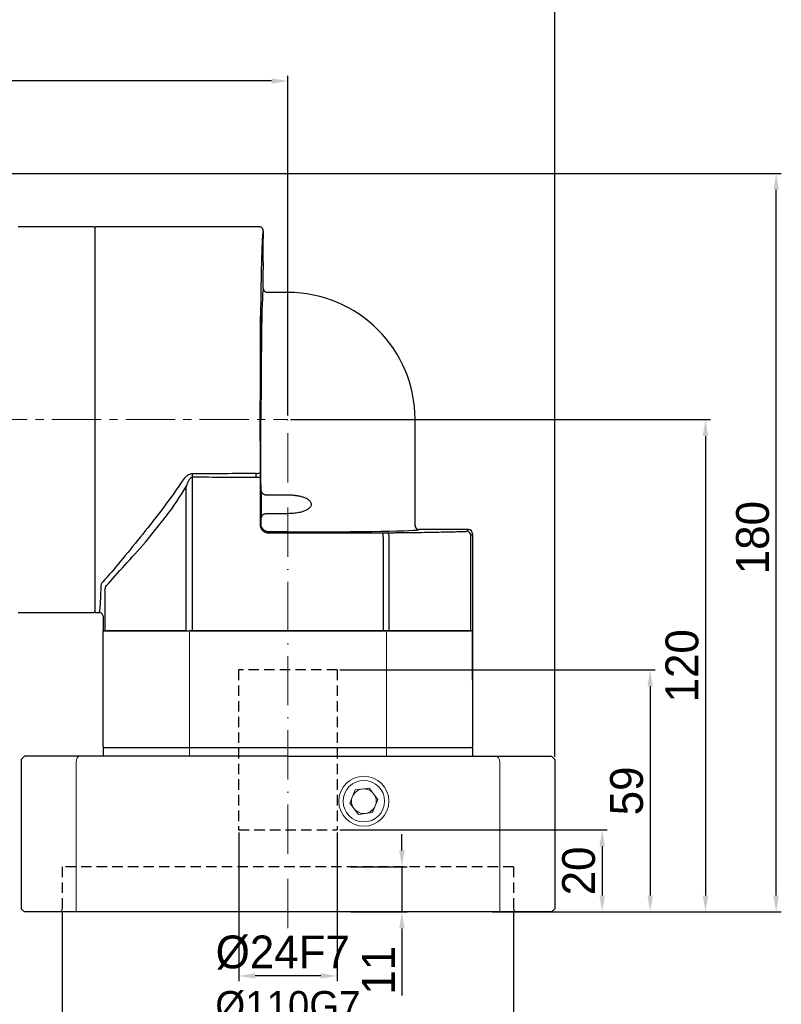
# Model space of a CAD drawing. Header units: millimetres. Extents: x 7972 to 8844, y -701 to -84.
# Tile 13 of 15: x 8456 to 8641, y -457 to -217. Entities that reach past the tile are written whole.
import ezdxf

# ---------------------------------------------------------------- set-up
doc = ezdxf.new("R2010")
doc.units = ezdxf.units.MM
doc.header["$PDSIZE"] = -5
for name, pattern in [('ACAD_ISO10W100', [18, 12, -3, 0, -3]), ('DASHED', [19.05, 12.7, -6.35]), ('点画线', [18, 12, -2, 2, -2])]:
    doc.linetypes.add(name, pattern=pattern)
doc.layers.get('0').update_dxf_attribs({"lineweight": 18})
doc.layers.get('Defpoints').update_dxf_attribs({"lineweight": 18})
for name, color, linetype, lineweight in [('4虚线层', 6, 'DASHED', 35), ('7中心线层', 7, '点画线', 18), ('中心线层', 7, 'ACAD_ISO10W100', 0), ('尺寸线层', 3, 'Continuous', 18), ('标注线', 7, 'Continuous', 18), ('粗实线', 7, 'Continuous', 40)]:
    doc.layers.add(name, color=color, linetype=linetype, lineweight=lineweight)
doc.styles.add('工程字', font='txt')
doc.dimstyles.new('ISO-25', dxfattribs={"dimtxt": 8, "dimasz": 4, "dimexe": 1.25, "dimexo": 0.625, "dimgap": 1.7, "dimtad": 1, "dimtxsty": '工程字', "dimcen": 2, "dimdle": 8, "dimadec": 0, "dimazin": 0, "dimtfac": 1, "dimtmove": 0, "dimatfit": 3, "dimfxl": 1, "dimarcsym": 0})

# ---------------------------------------------------------------- blocks, each defined once
blk = doc.blocks.new('*D81')
at = {"layer": 'Defpoints', "color": 0}
for p in [(8520.87, -314.44), (8582.41, -434.44), (8622.62, -434.44)]:
    blk.add_point(p, dxfattribs=at)
at = {"layer": '尺寸线层', "color": 0, "lineweight": -2}
for p, q in [((8521.49, -314.44), (8623.87, -314.44)), ((8622.62, -318.44), (8622.62, -430.44)), ((8583.03, -434.44), (8623.87, -434.44))]:
    blk.add_line(p, q, dxfattribs=at)
at = {"layer": '尺寸线层', "color": 0}
for points in [[(8623.28, -318.44), (8621.95, -318.44), (8622.62, -314.44)], [(8621.95, -430.44), (8623.28, -430.44), (8622.62, -434.44)]]:
    blk.add_solid(points, dxfattribs=at)
at = {"layer": '尺寸线层', "color": 0, "insert": (8616.92, -374.44), "char_height": 8, "attachment_point": 5, "rotation": 90, "style": '工程字'}
blk.add_mtext('120', dxfattribs=at)
blk = doc.blocks.new('*D82')
at = {"layer": 'Defpoints', "color": 0}
for p in [(8350.36, -231.89), (8350.36, -257.44), (8520.87, -314.44)]:
    blk.add_point(p, dxfattribs=at)
at = {"layer": '尺寸线层', "color": 0, "lineweight": -2}
for p, q in [((8350.36, -256.44), (8350.36, -230.64)), ((8516.87, -231.89), (8354.36, -231.89)), ((8520.87, -313.44), (8520.87, -230.64))]:
    blk.add_line(p, q, dxfattribs=at)
at = {"layer": '尺寸线层', "color": 0}
for points in [[(8354.36, -231.23), (8354.36, -232.56), (8350.36, -231.89)], [(8516.87, -232.56), (8516.87, -231.23), (8520.87, -231.89)]]:
    blk.add_solid(points, dxfattribs=at)
at = {"layer": '尺寸线层', "color": 0, "insert": (8433.11, -225.92), "char_height": 8, "attachment_point": 5, "style": '工程字'}
blk.add_mtext('170,5', dxfattribs=at)
blk = doc.blocks.new('*D85')
at = {"layer": 'Defpoints', "color": 0}
for p in [(8288.37, -211.23), (8288.37, -299.44), (8585.87, -397.24)]:
    blk.add_point(p, dxfattribs=at)
at = {"layer": '尺寸线层', "color": 0, "lineweight": -2}
for p, q in [((8288.37, -298.81), (8288.37, -209.98)), ((8585.87, -396.61), (8585.87, -209.98)), ((8581.87, -211.23), (8292.37, -211.23))]:
    blk.add_line(p, q, dxfattribs=at)
at = {"layer": '尺寸线层', "color": 0}
for points in [[(8292.37, -210.56), (8292.37, -211.89), (8288.37, -211.23)], [(8581.87, -211.89), (8581.87, -210.56), (8585.87, -211.23)]]:
    blk.add_solid(points, dxfattribs=at)
at = {"layer": '尺寸线层', "color": 0, "insert": (8429.62, -204.86), "char_height": 8, "attachment_point": 5, "style": '工程字'}
blk.add_mtext('297,5', dxfattribs=at)
blk = doc.blocks.new('*D94')
at = {"layer": 'Defpoints', "color": 0}
for p in [(8393, -254.44), (8639.83, -254.44), (8570.07, -434.44)]:
    blk.add_point(p, dxfattribs=at)
at = {"layer": '尺寸线层', "color": 0, "lineweight": -2}
for p, q in [((8393.62, -254.44), (8641.08, -254.44)), ((8639.83, -430.44), (8639.83, -258.44)), ((8570.69, -434.44), (8641.08, -434.44))]:
    blk.add_line(p, q, dxfattribs=at)
at = {"layer": '尺寸线层', "color": 0}
for points in [[(8640.5, -258.44), (8639.17, -258.44), (8639.83, -254.44)], [(8639.17, -430.44), (8640.5, -430.44), (8639.83, -434.44)]]:
    blk.add_solid(points, dxfattribs=at)
at = {"layer": '尺寸线层', "color": 0, "insert": (8634.13, -343.19), "char_height": 8, "attachment_point": 5, "rotation": 90, "style": '工程字'}
blk.add_mtext('180', dxfattribs=at)
blk = doc.blocks.new('*D97')
at = {"layer": 'Defpoints', "color": 0}
for p in [(8532.87, -375.44), (8585.07, -434.44), (8609.13, -434.44)]:
    blk.add_point(p, dxfattribs=at)
at = {"layer": '尺寸线层', "color": 0, "lineweight": -2}
for p, q in [((8533.49, -375.44), (8610.38, -375.44)), ((8609.13, -379.44), (8609.13, -430.44)), ((8585.69, -434.44), (8610.38, -434.44))]:
    blk.add_line(p, q, dxfattribs=at)
at = {"layer": '尺寸线层', "color": 0}
for points in [[(8609.8, -379.44), (8608.47, -379.44), (8609.13, -375.44)], [(8608.47, -430.44), (8609.8, -430.44), (8609.13, -434.44)]]:
    blk.add_solid(points, dxfattribs=at)
at = {"layer": '尺寸线层', "color": 0, "insert": (8603.43, -404.94), "char_height": 8, "attachment_point": 5, "rotation": 90, "style": '工程字'}
blk.add_mtext('59', dxfattribs=at)
blk = doc.blocks.new('*D98')
at = {"layer": 'Defpoints', "color": 0}
for p in [(8508.87, -414.44), (8532.87, -414.44), (8508.87, -450.03)]:
    blk.add_point(p, dxfattribs=at)
at = {"layer": '尺寸线层', "color": 0, "lineweight": -2}
for p, q in [((8508.87, -415.06), (8508.87, -451.28)), ((8532.87, -415.06), (8532.87, -451.28)), ((8528.87, -450.03), (8512.87, -450.03))]:
    blk.add_line(p, q, dxfattribs=at)
at = {"layer": '尺寸线层', "color": 0}
for points in [[(8512.87, -449.36), (8512.87, -450.7), (8508.87, -450.03)], [(8528.87, -450.7), (8528.87, -449.36), (8532.87, -450.03)]]:
    blk.add_solid(points, dxfattribs=at)
at = {"layer": '尺寸线层', "color": 0, "insert": (8519.62, -444.33), "char_height": 8, "attachment_point": 5, "style": '工程字'}
blk.add_mtext('%%C24F7', dxfattribs=at)
blk = doc.blocks.new('*D99')
at = {"layer": 'Defpoints', "color": 0}
for p in [(8535.59, -423.44), (8535.59, -434.44), (8548.65, -434.44)]:
    blk.add_point(p, dxfattribs=at)
at = {"layer": '尺寸线层', "color": 0, "lineweight": -2}
for p, q in [((8548.65, -419.44), (8548.65, -415.44)), ((8536.21, -423.44), (8549.9, -423.44)), ((8548.65, -423.44), (8548.65, -434.44)), ((8536.21, -434.44), (8549.9, -434.44)), ((8548.65, -438.44), (8548.65, -454.82))]:
    blk.add_line(p, q, dxfattribs=at)
at = {"layer": '尺寸线层', "color": 0}
for points in [[(8547.98, -419.44), (8549.32, -419.44), (8548.65, -423.44)], [(8549.32, -438.44), (8547.98, -438.44), (8548.65, -434.44)]]:
    blk.add_solid(points, dxfattribs=at)
at = {"layer": '尺寸线层', "color": 0, "insert": (8542.95, -448.63), "char_height": 8, "attachment_point": 5, "rotation": 90, "style": '工程字'}
blk.add_mtext('11', dxfattribs=at)
blk = doc.blocks.new('*D100')
at = {"layer": 'Defpoints', "color": 0}
for p in [(8465.87, -433.64), (8575.87, -433.64), (8575.87, -462.55)]:
    blk.add_point(p, dxfattribs=at)
at = {"layer": '尺寸线层', "color": 0, "lineweight": -2}
for p, q in [((8465.87, -434.26), (8465.87, -463.8)), ((8575.87, -434.26), (8575.87, -463.8)), ((8469.87, -462.55), (8571.87, -462.55))]:
    blk.add_line(p, q, dxfattribs=at)
at = {"layer": '尺寸线层', "color": 0}
for points in [[(8469.87, -461.88), (8469.87, -463.22), (8465.87, -462.55)], [(8571.87, -463.22), (8571.87, -461.88), (8575.87, -462.55)]]:
    blk.add_solid(points, dxfattribs=at)
at = {"layer": '尺寸线层', "color": 0, "insert": (8520.87, -457.35), "char_height": 7, "attachment_point": 5, "style": '工程字'}
blk.add_mtext('%%c110G7', dxfattribs=at)
blk = doc.blocks.new('*D101')
at = {"layer": 'Defpoints', "color": 0}
for p in [(8532.87, -414.44), (8585.87, -434.44), (8597.44, -434.44)]:
    blk.add_point(p, dxfattribs=at)
at = {"layer": '尺寸线层', "color": 0, "lineweight": -2}
for p, q in [((8533.49, -414.44), (8598.69, -414.44)), ((8597.44, -418.44), (8597.44, -430.44)), ((8586.49, -434.44), (8598.69, -434.44))]:
    blk.add_line(p, q, dxfattribs=at)
at = {"layer": '尺寸线层', "color": 0}
for points in [[(8598.11, -418.44), (8596.77, -418.44), (8597.44, -414.44)], [(8596.77, -430.44), (8598.11, -430.44), (8597.44, -434.44)]]:
    blk.add_solid(points, dxfattribs=at)
at = {"layer": '尺寸线层', "color": 0, "insert": (8591.74, -424.44), "char_height": 8, "attachment_point": 5, "rotation": 90, "style": '工程字'}
blk.add_mtext('20', dxfattribs=at)
blk = doc.blocks.new('90L1')
at = {"color": 7, "linetype": 'Continuous', "lineweight": 30}
for p, q in [((40.05, 94), (0, 94)), ((0, 0), (0, 94)), ((41, 79), (41, 83.5)), ((41.98, 77.97), (41.63, 78.08)), ((47, 78), (42, 78)), ((78, 21.2), (78, 47)), ((78.08, 20.82), (77.97, 21.17)), ((78.08, 20.82), (77.97, 21.17)), ((91, 20.2), (79, 20.2)), ((92, 19.2), (92, -4.5)), ((0, 0), (1, 0)), ((2, -1), (2, -4.5)), ((2, -4.5), (2.42, -4.5)), ((2.42, -4.5), (2.82, -4.5)), ((22.31, -4.5), (2.82, -4.5)), ((22.31, -4.5), (23.76, -4.5)), ((70.24, -4.5), (23.76, -4.5)), ((70.24, -4.5), (71.69, -4.5)), ((91.18, -4.5), (71.69, -4.5)), ((91.18, -4.5), (91.58, -4.5)), ((92, -4.5), (91.58, -4.5))]:
    blk.add_line(p, q, dxfattribs=at)
at = {"color": 7, "linetype": 'Continuous', "lineweight": 25}
for p, q in [((42, 78), (41.98, 77.95)), ((41.98, 77.95), (42, 78)), ((40.44, 30.06), (40.44, 47)), ((23.76, -4.5), (23.76, 33.03)), ((39.23, 32.96), (40.23, 32.96)), ((40.23, 32.96), (40.23, 21.43)), ((22.25, -4.5), (22.25, 30.71)), ((41.44, 28.67), (47, 28.67)), ((47, 24.08), (41.44, 24.08)), ((40.23, 21.43), (40.44, 21.64)), ((40.44, 21.64), (40.44, 22.69)), ((42.44, 19.64), (42.23, 19.43)), ((42.23, 19.43), (70.24, 19.43)), ((47, 19.64), (42.44, 19.64)), ((70.24, 18.43), (70.24, 19.43)), ((77.95, 21.18), (78, 21.2)), ((78, 21.2), (77.95, 21.18)), ((90.58, 19.78), (91, 20.2)), ((70.24, 18.43), (70.24, -4.5)), ((71.69, -4.5), (71.69, 18.43)), ((92, 19.2), (91.58, 18.78)), ((91.58, -4.5), (91.58, 18.78)), ((2.42, 5.46), (2.42, -4.5)), ((1.03, 0.06), (1, 0)), ((1.03, 0.02), (1.23, -0.03))]:
    blk.add_line(p, q, dxfattribs=at)
at = {"color": 7, "linetype": 'Continuous', "lineweight": 25, "flags": 128}
blk.add_lwpolyline([(71.69, 18.43), (71.68, 18.63), (71.65, 18.81), (71.61, 18.98), (71.55, 19.14), (71.47, 19.26), (71.39, 19.35), (71.3, 19.41), (71.21, 19.43)], dxfattribs=at)
at = {"color": 7, "linetype": 'Continuous', "lineweight": 30}
blk.add_arc((47, 47), 31, 0, 90, dxfattribs=at)
at = {"color": 7, "linetype": 'Continuous', "lineweight": 25}
blk.add_arc((90.58, 18.78), 1, 0.0204, 89.9796, dxfattribs=at)
at = {"color": 7, "linetype": 'Continuous', "lineweight": 30}
for centre, major_axis, ratio, start_param, end_param in [((41, 88.25), (0, 4.75), 0.017455, 0, 3.141593), ((91, 19.2), (-0.707, -0.707), 0.999695, 2.356347, 3.926839)]:
    blk.add_ellipse(centre, major_axis=major_axis, ratio=ratio, start_param=start_param, end_param=end_param, dxfattribs=at)
at = {"color": 7, "linetype": 'Continuous', "lineweight": 25}
for centre, major_axis, start_param, end_param in [((41, 47), (0, 32), 0.000545, 1.570796), ((40.38, 26.38), (0, 5.25), 3.934749, 5.490029), ((47, 20.2), (32, 0), 4.712389, 6.28264), ((70.24, 19.46), (2, 0), 4.712389, 5.217749), ((88.58, 19.78), (2, 0), 5.760077, 6.265732)]:
    blk.add_ellipse(centre, major_axis=major_axis, ratio=0.017455, start_param=start_param, end_param=end_param, dxfattribs=at)
for centre in [(40.38, 67.62), (40.38, 26.38)]:
    blk.add_ellipse(centre, major_axis=(0, 4.75), ratio=0.017455, dxfattribs=at)
at = {"color": 7, "linetype": 'Continuous', "lineweight": 30}
for points, knots in [([(41, 93), (41, 93.03), (41, 93.1), (40.98, 93.21), (40.95, 93.31), (40.91, 93.42), (40.86, 93.52), (40.79, 93.62), (40.69, 93.73), (40.55, 93.84), (40.37, 93.93), (40.19, 93.99), (40.06, 94), (40, 94)], [0, 0, 0, 0, 0.065024, 0.132693, 0.202769, 0.274936, 0.348809, 0.423936, 0.499817, 0.631217, 0.759894, 0.883437, 1, 1, 1, 1]), ([(41, 79), (41, 78.97), (41, 78.91), (41.02, 78.81), (41.04, 78.72), (41.07, 78.63), (41.11, 78.54), (41.16, 78.45), (41.22, 78.37), (41.32, 78.26), (41.55, 78.07), (41.81, 78.03), (42, 78)], [0, 0, 0, 0, 0.058338, 0.118419, 0.180044, 0.242977, 0.306946, 0.371648, 0.436761, 0.501948, 0.646519, 1, 1, 1, 1]), ([(78, 21.2), (78, 21.16), (78, 21.1), (78.02, 21), (78.04, 20.91), (78.07, 20.83), (78.1, 20.76), (78.13, 20.7), (78.17, 20.64), (78.2, 20.6), (78.23, 20.56), (78.25, 20.53), (78.27, 20.51), (78.28, 20.5), (78.34, 20.44), (78.45, 20.36), (78.62, 20.26), (78.81, 20.21), (78.94, 20.2), (79, 20.2)], [0, 0, 0, 0, 0.064862, 0.126982, 0.185674, 0.240346, 0.290512, 0.335791, 0.3759, 0.41064, 0.439882, 0.463548, 0.481595, 0.494004, 0.500769, 0.630342, 0.758307, 0.882197, 1, 1, 1, 1]), ([(2, -1), (2, -0.88), (1.98, -0.75), (1.88, -0.51), (1.8, -0.39), (1.61, -0.2), (1.49, -0.12), (1.24, -0.02), (1.12, 0), (1, 0)], [0, 0, 0, 0, 0.25, 0.25, 0.5, 0.5, 0.75, 0.75, 1, 1, 1, 1])]:
    blk.add_open_spline(points, degree=3, knots=knots, dxfattribs=at)
at = {"color": 7, "linetype": 'Continuous', "lineweight": 25}
for points, knots in [([(41, 93), (41, 93), (40.99, 93), (40.98, 92.98), (40.97, 92.96), (40.95, 92.93), (40.94, 92.88), (40.93, 92.83), (40.92, 92.77), (40.9, 92.62), (40.86, 92.34), (40.82, 91.8), (40.77, 91.11), (40.71, 90), (40.64, 88.25), (40.56, 85.59), (40.48, 82.41), (40.42, 78.76), (40.36, 74.68), (40.3, 70.24), (40.26, 65.48), (40.23, 60.47), (40.21, 55.28), (40.2, 50.86), (40.2, 47.31), (40.2, 44.65), (40.2, 41.99), (40.21, 39.79), (40.21, 38.04), (40.22, 36.74), (40.22, 35.44), (40.23, 34.59), (40.23, 34.16)], [0, 0, 0, 0, 0.007821, 0.015638, 0.023451, 0.031263, 0.039075, 0.046889, 0.054707, 0.062529, 0.093786, 0.12505, 0.156307, 0.18757, 0.250063, 0.312555, 0.375047, 0.437537, 0.500026, 0.562514, 0.625001, 0.687488, 0.749973, 0.812459, 0.843711, 0.87497, 0.906222, 0.937482, 0.953116, 0.968739, 0.984363, 1, 1, 1, 1]), ([(23.76, 33.81), (23.38, 33.81), (23.04, 33.68), (22.48, 33.37), (22.25, 33.17), (21.62, 32.57), (21.3, 32.13), (21.01, 31.69)], [0, 0, 0, 0, 0.25, 0.25, 0.5, 0.5, 1, 1, 1, 1]), ([(39.23, 33.88), (39.35, 33.88), (39.47, 33.89), (39.72, 33.91), (39.83, 33.94), (40.03, 33.99), (40.1, 34.02), (40.2, 34.09), (40.23, 34.13), (40.23, 34.16)], [0, 0, 0, 0, 0.25, 0.25, 0.5, 0.5, 0.75, 0.75, 1, 1, 1, 1]), ([(39.23, 32.96), (39.23, 33.02), (39.23, 33.14), (39.23, 33.33), (39.23, 33.52), (39.23, 33.7), (39.23, 33.82), (39.23, 33.88)], [0, 0, 0, 0, 0.201426, 0.402464, 0.602785, 0.802068, 1, 1, 1, 1]), ([(21.01, 31.69), (19.4, 29.24), (17.71, 26.95), (14.33, 22.51), (12.64, 20.38), (9.35, 16.27), (7.74, 14.29), (4.71, 10.66), (3.27, 8.98), (1.89, 7.48)], [0, 0, 0, 0, 0.25, 0.25, 0.5, 0.5, 0.75, 0.75, 1, 1, 1, 1]), ([(22.31, 30.82), (22.46, 31.28), (22.64, 31.74), (22.97, 32.37), (23.09, 32.57), (23.39, 32.9), (23.56, 33.03), (23.76, 33.03)], [0, 0, 0, 0, 0.5, 0.5, 0.75, 0.75, 1, 1, 1, 1]), ([(2.82, 6.57), (4.17, 8.11), (5.66, 9.74), (8.85, 13.26), (10.55, 15.16), (13.99, 19.19), (15.73, 21.32), (19.12, 25.84), (20.78, 28.23), (22.31, 30.82)], [0, 0, 0, 0, 0.25, 0.25, 0.5, 0.5, 0.75, 0.75, 1, 1, 1, 1]), ([(41.44, 28.67), (41.42, 28.67), (41.37, 28.67), (41.31, 28.68), (41.24, 28.71), (41.17, 28.74), (41.11, 28.78), (41.04, 28.83), (40.94, 28.92), (40.82, 29.06), (40.69, 29.26), (40.58, 29.46), (40.51, 29.67), (40.45, 29.87), (40.45, 30), (40.44, 30.06)], [0, 0, 0, 0, 0.031385, 0.063308, 0.096426, 0.131328, 0.168518, 0.208413, 0.251353, 0.369451, 0.501179, 0.624667, 0.75058, 0.877516, 1, 1, 1, 1]), ([(47, 28.67), (47.13, 28.67), (47.39, 28.66), (47.78, 28.65), (48.16, 28.63), (48.53, 28.59), (48.89, 28.55), (49.24, 28.5), (49.58, 28.43), (49.91, 28.36), (50.41, 28.24), (51.04, 28.03), (51.68, 27.72), (52.15, 27.4), (52.45, 27.09), (52.64, 26.75), (52.7, 26.42), (52.67, 26.13), (52.57, 25.87), (52.39, 25.61), (52.12, 25.34), (51.69, 25.03), (51.06, 24.72), (50.34, 24.49), (49.66, 24.33), (49.03, 24.22), (48.38, 24.14), (47.7, 24.09), (47.24, 24.09), (47, 24.08)], [0, 0, 0, 0, 0.029948, 0.05926, 0.087957, 0.116057, 0.143584, 0.170561, 0.197012, 0.222964, 0.248444, 0.315224, 0.373054, 0.411611, 0.444247, 0.472615, 0.499182, 0.518635, 0.538874, 0.561049, 0.591087, 0.625231, 0.683254, 0.750424, 0.796795, 0.844791, 0.894568, 0.946263, 1, 1, 1, 1]), ([(40.44, 22.69), (40.44, 22.72), (40.45, 22.78), (40.46, 22.88), (40.48, 22.98), (40.52, 23.12), (40.58, 23.29), (40.69, 23.49), (40.82, 23.69), (40.96, 23.85), (41.09, 23.96), (41.2, 24.03), (41.32, 24.08), (41.4, 24.08), (41.44, 24.08)], [0, 0, 0, 0, 0.060844, 0.122585, 0.185436, 0.249599, 0.375421, 0.498985, 0.630237, 0.748857, 0.821983, 0.886548, 0.944856, 1, 1, 1, 1]), ([(42.44, 19.64), (42.18, 19.64), (41.92, 19.69), (41.43, 19.89), (41.21, 20.04), (40.84, 20.41), (40.69, 20.63), (40.49, 21.12), (40.44, 21.38), (40.44, 21.64)], [0, 0, 0, 0, 0.25, 0.25, 0.5, 0.5, 0.75, 0.75, 1, 1, 1, 1]), ([(40.23, 21.43), (40.23, 21.38), (40.23, 21.29), (40.25, 21.14), (40.28, 21), (40.31, 20.87), (40.36, 20.73), (40.41, 20.6), (40.47, 20.47), (40.55, 20.35), (40.63, 20.23), (40.72, 20.12), (40.82, 20.01), (40.92, 19.92), (41.03, 19.83), (41.15, 19.75), (41.27, 19.67), (41.4, 19.61), (41.53, 19.55), (41.67, 19.51), (41.81, 19.47), (41.95, 19.45), (42.09, 19.43), (42.18, 19.43), (42.23, 19.43)], [0, 0, 0, 0, 0.045464, 0.090925, 0.136383, 0.18184, 0.227295, 0.272748, 0.3182, 0.363651, 0.409101, 0.454551, 0.5, 0.545449, 0.590899, 0.636349, 0.6818, 0.727252, 0.772705, 0.81816, 0.863617, 0.909075, 0.954536, 1, 1, 1, 1]), ([(71.21, 19.43), (71.4, 19.44), (71.8, 19.44), (72.38, 19.45), (72.97, 19.45), (73.54, 19.46), (74.11, 19.46), (74.68, 19.47), (75.24, 19.48), (75.8, 19.48), (76.35, 19.49), (77.63, 19.51), (79.57, 19.53), (82.07, 19.57), (84.4, 19.62), (86.14, 19.65), (87.36, 19.68), (88.15, 19.7), (88.9, 19.72), (89.63, 19.74), (90.08, 19.75), (90.31, 19.76)], [0, 0, 0, 0, 0.025027, 0.050037, 0.075033, 0.10002, 0.125003, 0.149986, 0.174975, 0.199973, 0.224986, 0.250017, 0.374994, 0.499993, 0.624972, 0.749974, 0.800012, 0.849997, 0.899966, 0.949954, 1, 1, 1, 1])]:
    blk.add_open_spline(points, degree=3, knots=knots, dxfattribs=at)
for points in [[(39.23, 33.88), (34.07, 33.84), (28.92, 33.81), (23.76, 33.81)], [(23.76, 33.03), (23.76, 33.3), (23.76, 33.56), (23.76, 33.81)], [(40.23, 34.16), (40.23, 33.77), (40.23, 33.36), (40.23, 32.96)], [(23.76, 33.03), (28.92, 33.03), (34.08, 33), (39.23, 32.96)], [(1.89, 7.48), (1.56, 7.11), (1.43, 6.71), (1.42, 6.32)], [(2.42, 5.46), (2.43, 5.86), (2.58, 6.2), (2.82, 6.57)]]:
    blk.add_open_spline(points, degree=3, dxfattribs=at)
at = {"linetype": 'Continuous', "lineweight": 25}
blk.add_open_spline([(1.42, 6.32), (1.41, 5.97), (1.38, 5.21), (1.34, 4.14), (1.3, 3.09), (1.25, 2.12), (1.19, 1.25), (1.13, 0.57), (1.08, 0.14), (1.04, 0.08), (1.03, 0.06)], degree=3, knots=[0, 0, 0, 0, 0.094814, 0.200492, 0.317033, 0.444435, 0.582698, 0.731821, 0.891802, 1, 1, 1, 1], dxfattribs=at)

msp = doc.modelspace()

# ---------------------------------------------------------------- linework, layer by layer
at = {"linetype": 'Continuous', "lineweight": 15}
for p, q in [((8496.6444, -365.9382), (8475.8681, -365.9382)), ((8475.8681, -394.1382), (8475.8681, -365.9382)), ((8497.1194, -365.9382), (8496.6444, -365.9382)), ((8496.8681, -366.2382), (8496.8681, -394.1382)), ((8497.1194, -365.9382), (8544.6168, -365.9382)), ((8497.5124, -365.9382), (8544.2238, -365.9382)), ((8545.0918, -365.9382), (8544.6168, -365.9382)), ((8544.8681, -394.1382), (8544.8681, -366.2382)), ((8565.7481, -365.9382), (8545.0918, -365.9382)), ((8565.8681, -365.9382), (8565.7481, -365.9382)), ((8565.8681, -366.2382), (8565.8681, -394.1382))]:
    msp.add_line(p, q, dxfattribs=at)
at = {"color": 7, "linetype": 'Continuous', "lineweight": 15}
for p, q in [((8496.8681, -366.2382), (8496.8681, -396.4382)), ((8544.8681, -396.4382), (8544.8681, -366.2382))]:
    msp.add_line(p, q, dxfattribs=at)
at = {"color": 2, "linetype": 'Continuous', "lineweight": 15}
for p, q in [((8545.3217, -365.9382), (8544.3628, -365.9382)), ((8497.5124, -394.4382), (8475.8681, -394.4382)), ((8544.2238, -394.4382), (8497.5124, -394.4382))]:
    msp.add_line(p, q, dxfattribs=at)
for p, q in [((8537.2604, -404.6935), (8535.9334, -407.8934)), ((8540.695, -404.2427), (8537.2604, -404.6935)), ((8542.8027, -406.9918), (8540.695, -404.2427)), ((8535.9334, -407.8934), (8538.0412, -410.6425)), ((8541.4758, -410.1917), (8542.8027, -406.9918)), ((8538.0412, -410.6425), (8541.4758, -410.1917))]:
    msp.add_line(p, q)
at = {"extrusion": (0, 0, -1)}
for radius, start, end in [(6.1, 270, 90), (6.1, 90, 270), (3, 181.132594, 241.132594)]:
    msp.add_arc((-8539.3681, -407.4426), radius, start, end, dxfattribs=at)
for radius, start, end in [(5.053, 67.477326, 247.477326), (5.053, 247.477326, 67.477326), (3, 97.477326, 157.477326), (3, 67.477326, 97.477326), (3, 37.477326, 67.477326), (3, 157.477326, 217.477326), (3, 337.477326, 37.477326), (3, 217.477326, 247.477326), (3, 247.477326, 277.477326), (3, 277.477326, 337.477326)]:
    msp.add_arc((8539.3681, -407.4426), radius, start, end)
msp.add_ellipse((8470.2172, -397.9382), major_axis=(0, 1.5), ratio=0.6327902, start_param=4.73856892, end_param=6.28318531, dxfattribs=at)
msp.add_ellipse((8571.519, -397.9382), major_axis=(0, 1.5), ratio=0.6327902, start_param=4.73856892, end_param=6.28318531)
at = {"layer": '4虚线层', "color": 0, "lineweight": -2, "ltscale": 0.2}
for p, q in [((8520.8681, -365.9382), (8520.8681, -365.9382)), ((8532.8681, -375.4382), (8508.8681, -375.4382)), ((8508.8681, -375.4382), (8508.8681, -414.4382)), ((8532.8681, -375.4382), (8532.8681, -414.4382)), ((8508.8681, -414.4382), (8532.8681, -414.4382)), ((8575.8681, -423.4382), (8465.8681, -423.4382)), ((8465.8681, -423.4382), (8465.8681, -433.8382)), ((8575.8681, -423.4382), (8575.8681, -433.6382))]:
    msp.add_line(p, q, dxfattribs=at)
at = {"layer": '7中心线层'}
msp.add_line((8283.364, -314.4382), (8520.8681, -314.4382), dxfattribs=at)
for centre, start, end in [((8465.0681, -433.6382), 270, 0), ((8576.6681, -433.6382), 180, 270)]:
    msp.add_arc(centre, 0.8, start, end, dxfattribs=at)
at = {"layer": '中心线层', "color": 0}
msp.add_line((8520.8681, -438.3479), (8520.8681, -314.4382), dxfattribs=at)
at = {"layer": '标注线'}
for p, q in [((8469.2684, -397.8989), (8469.2684, -434.4382)), ((8572.4678, -397.8989), (8572.4678, -434.4382))]:
    msp.add_line(p, q, dxfattribs=at)
at = {"layer": '粗实线', "color": 0, "linetype": 'Continuous', "lineweight": 30}
for p, q in [((8473.564, -267.4382), (8455.164, -267.4382)), ((8473.864, -267.7382), (8473.564, -267.4382)), ((8473.864, -361.4382), (8473.864, -267.4382)), ((8455.164, -361.4382), (8473.564, -361.4382)), ((8473.564, -361.4382), (8473.864, -361.1382))]:
    msp.add_line(p, q, dxfattribs=at)
at = {"layer": '粗实线', "linetype": 'Continuous', "lineweight": 30}
for p, q in [((8475.8681, -365.9382), (8496.8681, -365.9382)), ((8475.8681, -365.9382), (8496.8681, -365.9382)), ((8475.8681, -394.1382), (8475.8681, -365.9382)), ((8530.3681, -365.9382), (8496.8681, -365.9382)), ((8544.3628, -365.9382), (8496.8681, -365.9382)), ((8497.5124, -365.9382), (8544.2238, -365.9382)), ((8544.3628, -365.9382), (8530.3681, -365.9382)), ((8545.3217, -365.9382), (8544.3628, -365.9382)), ((8545.3217, -365.9382), (8565.6232, -365.9382)), ((8545.3217, -365.9382), (8565.6232, -365.9382)), ((8565.8681, -365.9382), (8565.6232, -365.9382)), ((8565.8681, -365.9382), (8565.8681, -394.1382)), ((8565.8681, -377.9382), (8565.8681, -366.2382)), ((8475.8681, -394.1382), (8475.8681, -394.4382)), ((8565.8681, -394.4382), (8475.8681, -394.4382)), ((8565.8681, -394.4382), (8544.2238, -394.4382)), ((8565.8681, -394.4382), (8565.8681, -394.1382)), ((8565.8681, -394.4382), (8565.8681, -396.4382))]:
    msp.add_line(p, q, dxfattribs=at)
at = {"layer": '粗实线', "lineweight": 30}
for p, q in [((8475.8681, -394.4382), (8475.8681, -396.4382)), ((8455.8681, -397.2382), (8456.6681, -396.4382)), ((8455.8681, -397.2382), (8455.8681, -433.6382)), ((8520.8681, -396.4382), (8456.6681, -396.4382)), ((8520.8681, -396.4382), (8585.0681, -396.4382)), ((8585.8681, -397.2382), (8585.0681, -396.4382)), ((8585.8681, -397.2382), (8585.8681, -433.6382)), ((8455.8681, -433.6382), (8456.6681, -434.4382)), ((8585.8681, -433.6382), (8585.0681, -434.4382)), ((8585.0681, -434.4382), (8456.6681, -434.4382))]:
    msp.add_line(p, q, dxfattribs=at)

# ---------------------------------------------------------------- block references
at = {"layer": '标注线'}
msp.add_blockref('90L1', (8473.864, -361.4382), dxfattribs=at)

# ---------------------------------------------------------------- dimensions: what is measured, and where the dimension line sits
at = {"layer": '尺寸线层'}
dim = msp.add_linear_dim(base=(8288.368, -211.2262), p1=(8585.8681, -397.2382), p2=(8288.368, -299.4382), dimstyle='ISO-25', dxfattribs=at)
dim.commit()
dim.dimension.update_dxf_attribs({"geometry": '*D85', "text_midpoint": (8429.6181, -211.2262), "dimtype": 160})
dim = msp.add_linear_dim(base=(8350.364, -231.8927), p1=(8520.8681, -314.4382), p2=(8350.364, -257.4382), dimstyle='ISO-25', override={"dimexo": 1, "dimgap": 1.3}, dxfattribs=at)
dim.commit()
dim.dimension.update_dxf_attribs({"geometry": '*D82', "text_midpoint": (8433.114, -231.8927), "dimtype": 160})
for base, p1, p2, angle, picture, middle in [((8639.8347, -254.4382), (8570.0681, -434.4382), (8392.998, -254.4382), 90, '*D94', (8639.8347, -343.1882)), ((8597.4391, -434.4382), (8532.8681, -414.4382), (8585.8681, -434.4382), 270, '*D101', (8597.4391, -424.4382))]:
    dim = msp.add_linear_dim(base=base, p1=p1, p2=p2, angle=angle, dimstyle='ISO-25', override={"dimtxsty": '工程字'}, dxfattribs=at)
    dim.commit()
    dim.dimension.update_dxf_attribs({"geometry": picture, "text_midpoint": middle, "dimtype": 160})
for base, p1, p2, picture, middle in [((8622.6169, -434.4382), (8520.8681, -314.4382), (8582.4069, -434.4382), '*D81', (8622.6169, -374.4382)), ((8609.1346, -434.4382), (8532.8681, -375.4382), (8585.0681, -434.4382), '*D97', (8609.1346, -404.9382))]:
    dim = msp.add_linear_dim(base=base, p1=p1, p2=p2, angle=90, dimstyle='ISO-25', dxfattribs=at)
    dim.commit()
    dim.dimension.update_dxf_attribs({"geometry": picture, "text_midpoint": middle, "dimtype": 160})
dim = msp.add_linear_dim(base=(8508.8681, -450.0306), p1=(8532.8681, -414.4382), p2=(8508.8681, -414.4382), text='%%C<>F7', dimstyle='ISO-25', override={"dimtxsty": '工程字'}, dxfattribs=at)
dim.commit()
dim.dimension.update_dxf_attribs({"geometry": '*D98', "text_midpoint": (8519.6181, -450.0306), "dimtype": 160})
dim = msp.add_linear_dim(base=(8548.6484, -434.4382), p1=(8535.5867, -423.4382), p2=(8535.5867, -434.4382), angle=270, dimstyle='ISO-25', override={"dimtxsty": '工程字'}, dxfattribs=at)
dim.commit()
dim.dimension.update_dxf_attribs({"geometry": '*D99', "text_midpoint": (8542.9484, -448.6298)})
dim = msp.add_linear_dim(base=(8575.8681, -462.5486), p1=(8465.8681, -433.6382), p2=(8575.8681, -433.6382), text='%%c<>G7', dimstyle='ISO-25', override={"dimtxt": 7, "dimtxsty": '工程字'}, dxfattribs=at)
dim.commit()
dim.dimension.update_dxf_attribs({"geometry": '*D100', "text_midpoint": (8520.8681, -457.3486)})

doc.saveas('drawing.dxf')
